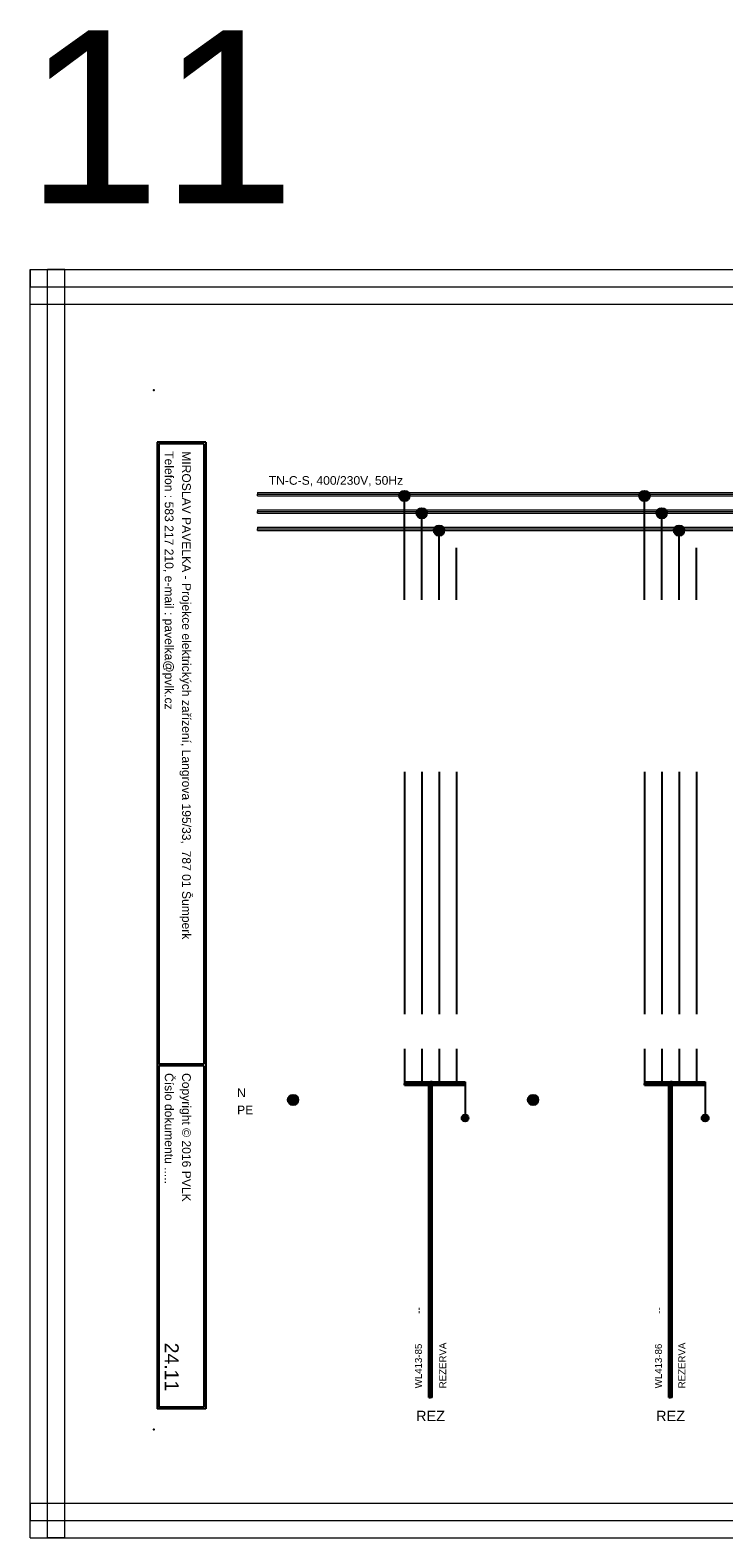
# Model space of a CAD drawing. Extents: x -1856 to 5084, y -4939 to -4246.
# Tile 23 of 24: x 4588 to 4788, y -4939 to -4504. Entities that reach past the tile are written whole.
import ezdxf
from ezdxf.enums import TextEntityAlignment as Align

# ---------------------------------------------------------------- set-up
doc = ezdxf.new("R2010")
doc.units = 0
doc.header["$MEASUREMENT"] = 0
for name, color, linetype in [('1-KRESBA', 7, 'Continuous'), ('__10-Popisy', 220, 'Continuous'), ('__Bílá', 7, 'Continuous'), ('__Oranžová', 30, 'Continuous'), ('__Rudá 010', 10, 'Continuous'), ('__Vínová 220', 220, 'Continuous'), ('__Zelená', 3, 'Continuous')]:
    doc.layers.add(name, color=color, linetype=linetype)
doc.styles.add('Arial', font='arial.ttf')
doc.styles.add('GENERATED_STYLE_1', font='arial.ttf')

# ---------------------------------------------------------------- blocks, each defined once
blk = doc.blocks.new('V0085A01')
h = blk.add_hatch(color=256)
edge = h.paths.add_edge_path()
edge.add_arc((0, 0), 1, 0, 360)
blk.add_circle((0, 0), 1)
blk = doc.blocks.new('L0001A02')
at = {"linetype": 'Continuous'}
h = blk.add_hatch(color=256, dxfattribs=at)
edge = h.paths.add_edge_path()
edge.add_arc((0, 0), 1.5, 0, 360)
blk.add_circle((0, 0), 1.5)

msp = doc.modelspace()

# ---------------------------------------------------------------- linework, layer by layer
at = {"layer": '1-KRESBA'}
for p, q in [((4695.81, -4668.62), (4695.81, -4638.62)), ((4765.14, -4668.62), (4765.14, -4638.62)), ((4700.81, -4668.62), (4700.81, -4643.62)), ((4770.14, -4668.62), (4770.14, -4643.62)), ((4705.81, -4668.62), (4705.81, -4648.62)), ((4775.14, -4668.62), (4775.14, -4648.62)), ((4710.81, -4668.62), (4710.81, -4653.62)), ((4780.14, -4668.62), (4780.14, -4653.62)), ((4695.81, -4718.22), (4695.81, -4788.22)), ((4700.81, -4718.22), (4700.81, -4788.22)), ((4705.81, -4718.22), (4705.81, -4788.22)), ((4710.81, -4718.22), (4710.81, -4788.22)), ((4765.14, -4718.22), (4765.14, -4788.22)), ((4770.14, -4718.22), (4770.14, -4788.22)), ((4775.14, -4718.22), (4775.14, -4788.22)), ((4780.14, -4718.22), (4780.14, -4788.22)), ((4695.81, -4798.22), (4695.81, -4808.22)), ((4700.81, -4798.22), (4700.81, -4808.22)), ((4705.81, -4798.22), (4705.81, -4808.22)), ((4710.81, -4798.22), (4710.81, -4808.22)), ((4765.14, -4798.22), (4765.14, -4808.22)), ((4770.14, -4798.22), (4770.14, -4808.22)), ((4775.14, -4798.22), (4775.14, -4808.22)), ((4780.14, -4798.22), (4780.14, -4808.22)), ((4695.81, -4807.72), (4695.81, -4808.22)), ((4695.81, -4807.72), (4713.31, -4807.72)), ((4695.81, -4808.72), (4695.81, -4808.22)), ((4695.81, -4808.22), (4713.31, -4808.22)), ((4695.81, -4808.72), (4713.31, -4808.72)), ((4702.81, -4898.9), (4702.81, -4807.72)), ((4702.81, -4807.72), (4703.31, -4807.72)), ((4703.31, -4898.9), (4703.31, -4807.72)), ((4703.81, -4807.72), (4703.31, -4807.72)), ((4703.81, -4898.9), (4703.81, -4807.72)), ((4713.31, -4807.72), (4713.31, -4808.22)), ((4713.31, -4808.22), (4713.31, -4818.22)), ((4713.31, -4808.72), (4713.31, -4808.22)), ((4765.14, -4807.72), (4765.14, -4808.22)), ((4765.14, -4807.72), (4782.64, -4807.72)), ((4765.14, -4808.72), (4765.14, -4808.22)), ((4765.14, -4808.22), (4782.64, -4808.22)), ((4765.14, -4808.72), (4782.64, -4808.72)), ((4772.14, -4898.9), (4772.14, -4807.72)), ((4772.14, -4807.72), (4772.64, -4807.72)), ((4772.64, -4898.9), (4772.64, -4807.72)), ((4773.14, -4807.72), (4772.64, -4807.72)), ((4773.14, -4898.9), (4773.14, -4807.72)), ((4782.64, -4807.72), (4782.64, -4808.22)), ((4782.64, -4808.22), (4782.64, -4818.22)), ((4782.64, -4808.72), (4782.64, -4808.22)), ((4702.81, -4898.9), (4703.31, -4898.9)), ((4703.81, -4898.9), (4703.31, -4898.9)), ((4772.14, -4898.9), (4772.64, -4898.9)), ((4773.14, -4898.9), (4772.64, -4898.9))]:
    msp.add_line(p, q, dxfattribs=at)
at = {"layer": '__Bílá'}
for p, q in [((4638.38, -4623.12), (4624.38, -4623.12)), ((4624.38, -4623.12), (4624.38, -4902.12)), ((4637.88, -4623.62), (4624.88, -4623.62)), ((4624.88, -4623.62), (4624.88, -4802.62)), ((4637.88, -4623.62), (4637.88, -4802.62)), ((4638.38, -4623.12), (4638.38, -4902.12)), ((4637.88, -4802.62), (4624.88, -4802.62)), ((4637.88, -4803.12), (4624.88, -4803.12)), ((4624.88, -4803.12), (4624.88, -4901.62)), ((4637.88, -4803.12), (4637.88, -4901.62)), ((4638.38, -4902.12), (4624.38, -4902.12)), ((4637.88, -4901.62), (4624.88, -4901.62))]:
    msp.add_line(p, q, dxfattribs=at)
for p in [(4623.38, -4608.12), (4623.38, -4908.12)]:
    msp.add_point(p, dxfattribs=at)
at = {"layer": '__Oranžová', "lineweight": 0}
for p, q in [((4653.38, -4637.62), (4653.38, -4638.12)), ((4653.38, -4637.62), (5008.38, -4637.62)), ((4653.38, -4638.62), (4653.38, -4638.12)), ((4653.38, -4638.12), (5008.38, -4638.12)), ((4653.38, -4638.62), (5008.38, -4638.62)), ((4653.38, -4642.62), (4653.38, -4643.12)), ((4653.38, -4642.62), (5008.38, -4642.62)), ((4653.38, -4643.62), (4653.38, -4643.12)), ((4653.38, -4643.12), (5008.38, -4643.12)), ((4653.38, -4643.62), (5008.38, -4643.62)), ((4653.38, -4647.62), (4653.38, -4648.12)), ((4653.38, -4647.62), (5008.38, -4647.62)), ((4653.38, -4648.62), (4653.38, -4648.12)), ((4653.38, -4648.12), (5008.38, -4648.12)), ((4653.38, -4648.62), (5008.38, -4648.62))]:
    msp.add_line(p, q, dxfattribs=at)
at = {"layer": '__Vínová 220', "lineweight": 0}
for p, q in [((4587.67, -4573.3), (4587.67, -4578.3)), ((4587.67, -4573.3), (5084.07, -4573.3)), ((4587.67, -4939.38), (4587.67, -4573.3)), ((4587.67, -4573.3), (4592.67, -4573.3)), ((4592.67, -4939.38), (4592.67, -4573.3)), ((4597.67, -4573.3), (4592.67, -4573.3)), ((4597.67, -4939.38), (4597.67, -4573.3)), ((4587.67, -4583.3), (4587.67, -4578.3)), ((4587.67, -4578.3), (5084.07, -4578.3)), ((4587.67, -4583.3), (5084.07, -4583.3)), ((4587.67, -4929.38), (4587.67, -4934.38)), ((4587.67, -4929.38), (5084.07, -4929.38)), ((4587.67, -4939.38), (4587.67, -4934.38)), ((4587.67, -4934.38), (5084.07, -4934.38)), ((4587.67, -4939.38), (5084.07, -4939.38)), ((4587.67, -4939.38), (4592.67, -4939.38)), ((4597.67, -4939.38), (4592.67, -4939.38))]:
    msp.add_line(p, q, dxfattribs=at)

# ---------------------------------------------------------------- block references
at = {"color": 250, "linetype": 'Continuous'}
for p in [(4713.31, -4818.22), (4782.64, -4818.22)]:
    msp.add_blockref('V0085A01', p, dxfattribs=at)
at = {"layer": '1-KRESBA'}
for p in [(4695.78, -4638.62), (4765.11, -4638.62), (4700.78, -4643.62), (4770.11, -4643.62), (4705.78, -4648.62), (4775.11, -4648.62), (4663.6, -4812.96), (4732.93, -4812.96)]:
    msp.add_blockref('L0001A02', p, dxfattribs=at)

# ---------------------------------------------------------------- texts
at = {"layer": '__10-Popisy', "style": 'Arial'}
msp.add_text('11', height=50, dxfattribs=at).set_placement((4586.49, -4554.18))
at = {"layer": '__Bílá', "style": 'Arial'}
for s, p in [('Telefon : 583 217 210, e-mail : pavelka@pvlk.cz', (4626.57, -4625.71)), ('MIROSLAV PAVELKA - Projekce elektrických zařízení, Langrova 195/33,  787 01 Šumperk', (4631.57, -4625.71)), ('Číslo dokumentu .....', (4626.57, -4805.21)), ('Copyright © 2016 PVLK', (4631.57, -4805.21))]:
    msp.add_text(s, height=2.5, rotation=270, dxfattribs=at).set_placement(p)
at = {"layer": '__Oranžová', "lineweight": 0, "style": 'Arial'}
msp.add_text('TN-C-S, 400/230V, 50Hz', height=2.5, dxfattribs=at).set_placement((4656.59, -4635.4))
at = {"layer": '__Rudá 010', "style": 'Arial'}
for s, p in [('--', (4700.81, -4874.69)), ('--', (4770.14, -4874.69)), ('WL413-85', (4700.81, -4896.22)), ('WL413-86', (4770.14, -4896.22))]:
    msp.add_text(s, height=2, rotation=90, dxfattribs=at).set_placement(p)
at = {"layer": '__Rudá 010', "style": 'GENERATED_STYLE_1'}
for p in [(4703.31, -4905.68), (4772.64, -4905.68)]:
    msp.add_text('REZ', height=3, dxfattribs=at).set_placement(p, align=Align.CENTER)
at = {"layer": '__Rudá 010', "char_height": 2, "width": 62.8406, "attachment_point": 1, "rotation": 90, "style": 'Arial'}
for insert in [(4705.84, -4896.22), (4774.9, -4896.22)]:
    msp.add_mtext('REZERVA', dxfattribs=dict(at, insert=insert))
at = {"layer": '__Vínová 220', "style": 'Arial'}
msp.add_attdef('24.11', text='F.1.201', height=4, rotation=270, dxfattribs=at).set_placement((4626.57, -4897.03), align=Align.RIGHT)
at = {"layer": '__Zelená', "color": 4, "linetype": 'Continuous', "style": 'Arial'}
msp.add_text('N', height=2.5, dxfattribs=at).set_placement((4647.45, -4812.17))
at = {"layer": '__Zelená', "linetype": 'Continuous', "style": 'Arial'}
msp.add_text('PE', height=2.5, dxfattribs=at).set_placement((4647.45, -4817.12))

doc.saveas('drawing.dxf')
